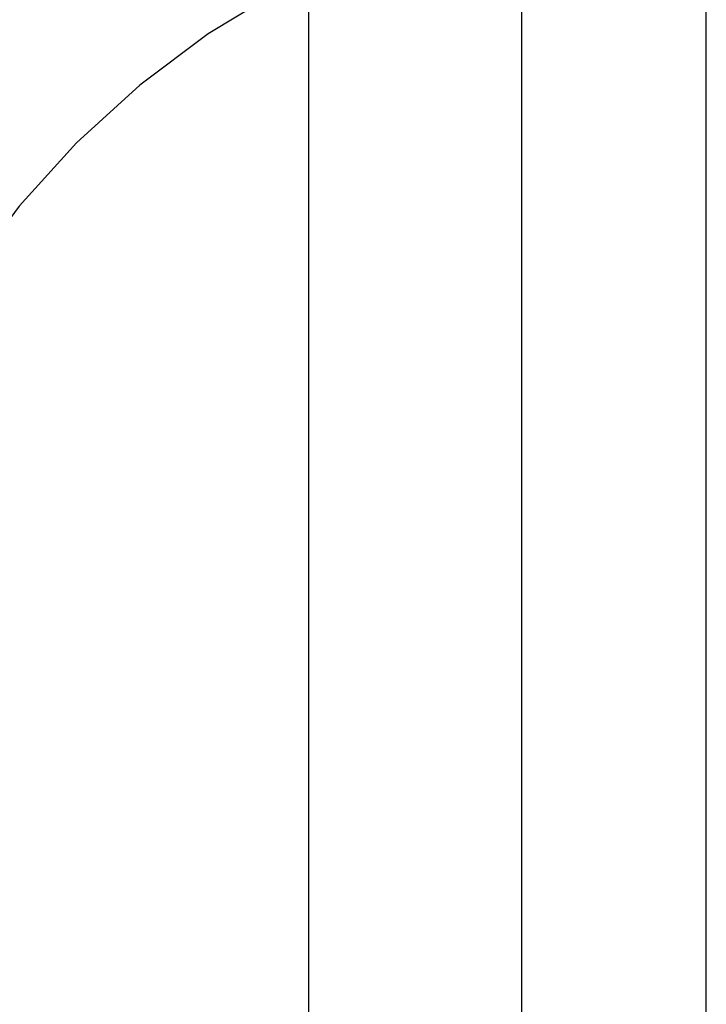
# Model space of a CAD drawing. Header units: inches. Extents: x 0 to 262, y 0 to 169.
# Tile 34 of 83: x 80.548 to 80.656, y 87.055 to 87.209. Entities that reach past the tile are written whole.
import ezdxf

# ---------------------------------------------------------------- set-up
doc = ezdxf.new("R2010")
doc.units = ezdxf.units.IN
doc.header["$LTSCALE"] = 14.384615
doc.header["$MEASUREMENT"] = 0
doc.linetypes.add('HIDDEN', pattern=[0.2, 0.1, -0.1])
doc.layers.add('DEFAULT_2', color=8, linetype='HIDDEN')
doc.layers.add('MAIN_RH_DOOR_ASSEMBLY', color=7, linetype='CONTINUOUS')

msp = doc.modelspace()

# ---------------------------------------------------------------- linework, layer by layer
at = {"layer": 'DEFAULT_2', "color": 8, "linetype": 'HIDDEN'}
for p, q in [((80.65636, 83.98172), (80.65636, 89.48223)), ((80.59386, 86.63357), (80.59386, 87.37662))]:
    msp.add_line(p, q, dxfattribs=at)
for radius in [0.25, 0.14]:
    msp.add_arc((80.65636, 87.0909), radius, 90, 270, dxfattribs=at)
at = {"layer": 'MAIN_RH_DOOR_ASSEMBLY', "color": 3, "linetype": 'Continuous'}
msp.add_line((80.62736, 78.8239), (80.62736, 95.3239), dxfattribs=at)

doc.saveas('drawing.dxf')
